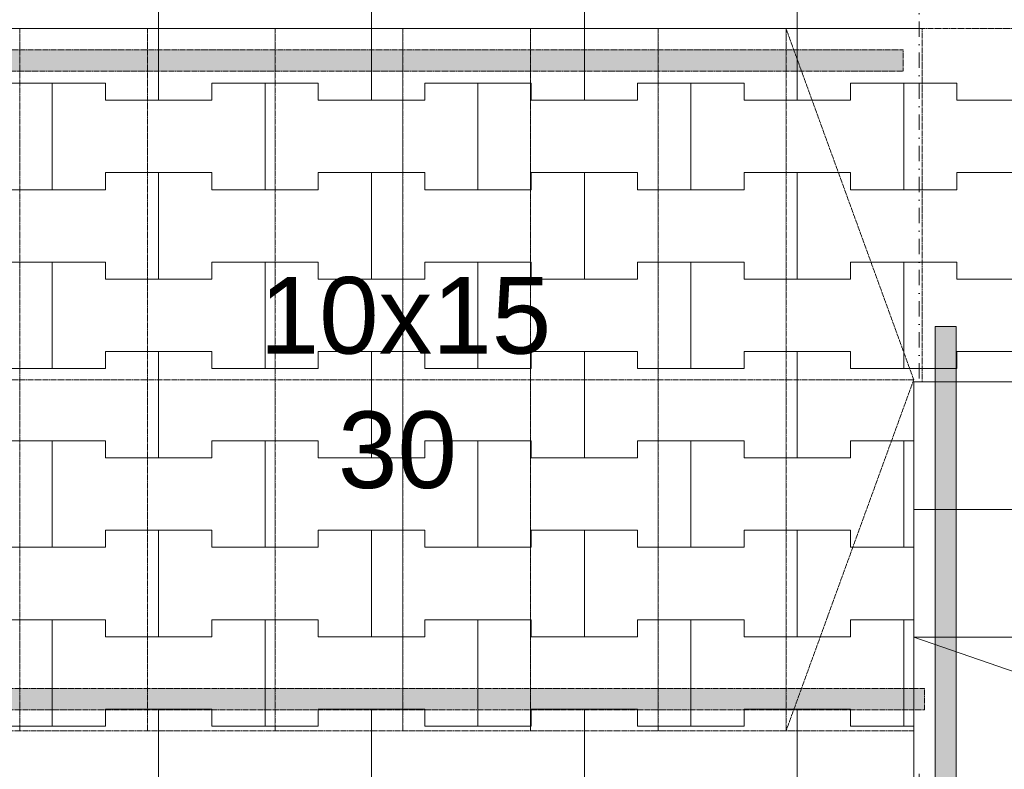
# Model space of a CAD drawing. Header units: centimetres. Extents: x -1589 to 108054, y -205274 to 31709.
# Tile 146 of 256: x 1167 to 1399, y 23168 to 23344. Entities that reach past the tile are written whole.
import ezdxf

# ---------------------------------------------------------------- set-up
doc = ezdxf.new("R2010")
doc.units = ezdxf.units.CM
doc.header["$LTSCALE"] = 0.01
doc.header["$MEASUREMENT"] = 0
for name, pattern in [('Krawędzie ukryte', [27, 20, -7]), ('Kropki i Kreski', [72, 36, -18, 0, -18]), ('Wipeout_Contour', [100, 0, -100])]:
    doc.linetypes.add(name, pattern=pattern)
for name, color, linetype in [('0_Teren', 7, 'Continuous'), ('2_barierki.K_IR', 7, 'Continuous'), ('2_belki.K_IR', 7, 'Continuous'), ('2_schody.K_IR', 7, 'Continuous'), ('4_osie.ISTN', 7, 'Continuous'), ('5_opisy.K_IR', 7, 'Continuous')]:
    doc.layers.add(name, color=color, linetype=linetype)
doc.styles.add('GENERATED_STYLE_1', font='txt')

msp = doc.modelspace()

# ---------------------------------------------------------------- linework, layer by layer
at = {"layer": '0_Teren', "color": 8, "linetype": 'Continuous', "lineweight": 5}
for p, q in [((1387.5, 23329.39122), (1387.5, 23325.39122)), ((1387.5, 23325.39122), (1387.5, 23329.39122)), ((1387.5, 23325.39122), (1400, 23325.39122)), ((1387.5, 23325.39122), (1412.5, 23325.39122)), ((1387.5, 23304.39122), (1387.5, 23308.39122)), ((1387.5, 23308.39122), (1387.5, 23304.39122)), ((1387.5, 23308.39122), (1400, 23308.39122)), ((1387.5, 23308.39122), (1412.5, 23308.39122)), ((1387.5, 23287.39122), (1387.5, 23283.39122)), ((1387.5, 23283.39122), (1387.5, 23287.39122)), ((1387.5, 23283.39122), (1400, 23283.39122)), ((1387.5, 23283.39122), (1412.5, 23283.39122)), ((1387.5, 23262.39122), (1387.5, 23266.39122)), ((1387.5, 23266.39122), (1387.5, 23262.39122)), ((1387.5, 23266.39122), (1400, 23266.39122)), ((1387.5, 23266.39122), (1412.5, 23266.39122))]:
    msp.add_line(p, q, dxfattribs=at)
at = {"layer": '0_Teren', "color": 8, "linetype": 'Continuous', "lineweight": 5, "flags": 128}
for points in [[(810.17871, 23572.24523), (1284.46474, 23572.24523), (1782.3586, 23329.50702), (1782.3586, 22816.53156), (1582.3586, 22816.53309), (1582.35864, 23257.24406), (1377.3586, 23257.24406), (1377.3586, 23002.24406), (932.3586, 23002.24406), (932.3586, 23387.3523), (759.63338, 23469.28591)], [(1377.3586, 23002.24406), (1552.3586, 23002.24406), (1552.3586, 23257.24406), (1377.3586, 23257.24406)], [(1377.3586, 23002.24406), (1552.3586, 23002.24406), (1552.3586, 23257.24406), (1377.3586, 23257.24406)]]:
    msp.add_lwpolyline(points, close=True, dxfattribs=at)
at = {"layer": '2_barierki.K_IR', "color": 8, "linetype": 'Continuous', "lineweight": 5}
msp.add_line((1387.3586, 23272.24406), (1382.3586, 23272.24406), dxfattribs=at)
at = {"layer": '2_schody.K_IR', "color": 8, "linetype": 'Krawędzie ukryte', "lineweight": 5}
for p, q in [((1137.35861, 23342.24902), (1167.35861, 23342.24902)), ((1167.35861, 23342.24902), (1167.35861, 23177.24902)), ((1167.35861, 23177.24902), (1137.35861, 23177.24902))]:
    msp.add_line(p, q, dxfattribs=at)

# ---------------------------------------------------------------- next in the draw order: wipeouts: each hides what was drawn before it
at = {"color": 8, "linetype": 'Wipeout_Contour', "lineweight": 5, "ltscale": 9413.547379}
msp.add_wipeout([(1197.3586, 23342.24902), (1167.35861, 23342.24902), (1167.35861, 23177.24902), (1197.3586, 23177.24902)], dxfattribs=at).dxf.layer = '2_schody.K_IR'

# ---------------------------------------------------------------- next in the draw order: linework, layer by layer
at = {"layer": '0_Teren', "color": 8, "linetype": 'Continuous', "lineweight": 5}
for p, q in [((1162.5, 23329.39122), (1175, 23329.39122)), ((1162.5, 23329.39122), (1187.5, 23329.39122)), ((1175, 23329.39122), (1187.5, 23329.39122)), ((1175, 23304.39122), (1175, 23329.39122)), ((1175, 23329.39122), (1175, 23304.39122)), ((1187.5, 23329.39122), (1187.5, 23325.39122)), ((1187.5, 23325.39122), (1187.5, 23329.39122)), ((1187.5, 23304.39122), (1187.5, 23308.39122)), ((1187.5, 23308.39122), (1187.5, 23304.39122)), ((1162.5, 23304.39122), (1175, 23304.39122)), ((1162.5, 23304.39122), (1187.5, 23304.39122)), ((1175, 23304.39122), (1187.5, 23304.39122)), ((1162.5, 23287.39122), (1175, 23287.39122)), ((1162.5, 23287.39122), (1187.5, 23287.39122)), ((1175, 23287.39122), (1187.5, 23287.39122)), ((1175, 23262.39122), (1175, 23287.39122)), ((1175, 23287.39122), (1175, 23262.39122)), ((1187.5, 23287.39122), (1187.5, 23283.39122)), ((1187.5, 23283.39122), (1187.5, 23287.39122)), ((1187.5, 23262.39122), (1187.5, 23266.39122)), ((1187.5, 23266.39122), (1187.5, 23262.39122)), ((1162.5, 23262.39122), (1175, 23262.39122)), ((1162.5, 23262.39122), (1187.5, 23262.39122)), ((1175, 23262.39122), (1187.5, 23262.39122)), ((1162.5, 23245.39122), (1175, 23245.39122)), ((1162.5, 23245.39122), (1187.5, 23245.39122)), ((1175, 23245.39122), (1187.5, 23245.39122)), ((1175, 23220.39122), (1175, 23245.39122)), ((1175, 23245.39122), (1175, 23220.39122)), ((1187.5, 23245.39122), (1187.5, 23241.39122)), ((1187.5, 23241.39122), (1187.5, 23245.39122)), ((1187.5, 23220.39122), (1187.5, 23224.39122)), ((1187.5, 23224.39122), (1187.5, 23220.39122)), ((1162.5, 23220.39122), (1175, 23220.39122)), ((1162.5, 23220.39122), (1187.5, 23220.39122)), ((1175, 23220.39122), (1187.5, 23220.39122)), ((1162.5, 23203.39122), (1175, 23203.39122)), ((1162.5, 23203.39122), (1187.5, 23203.39122)), ((1175, 23203.39122), (1187.5, 23203.39122)), ((1175, 23178.39122), (1175, 23203.39122)), ((1175, 23203.39122), (1175, 23178.39122)), ((1187.5, 23203.39122), (1187.5, 23199.39122)), ((1187.5, 23199.39122), (1187.5, 23203.39122)), ((1187.5, 23178.39122), (1187.5, 23182.39122)), ((1187.5, 23182.39122), (1187.5, 23178.39122)), ((1162.5, 23178.39122), (1175, 23178.39122)), ((1162.5, 23178.39122), (1187.5, 23178.39122)), ((1175, 23178.39122), (1187.5, 23178.39122))]:
    msp.add_line(p, q, dxfattribs=at)
at = {"layer": '2_schody.K_IR', "color": 8, "linetype": 'Krawędzie ukryte', "lineweight": 5}
for p, q in [((1167.35861, 23177.24902), (1167.35861, 23342.24902)), ((1167.35861, 23342.24902), (1197.3586, 23342.24902)), ((1197.3586, 23342.24902), (1197.3586, 23177.24902)), ((1197.3586, 23177.24902), (1167.35861, 23177.24902))]:
    msp.add_line(p, q, dxfattribs=at)

# ---------------------------------------------------------------- next in the draw order: wipeouts: each hides what was drawn before it
at = {"color": 8, "linetype": 'Wipeout_Contour', "lineweight": 5, "ltscale": 9474.457169}
msp.add_wipeout([(1227.3586, 23177.24902), (1227.3586, 23342.24902), (1197.3586, 23342.24902), (1197.3586, 23177.24902)], dxfattribs=at).dxf.layer = '2_schody.K_IR'

# ---------------------------------------------------------------- next in the draw order: linework, layer by layer
at = {"layer": '0_Teren', "color": 8, "linetype": 'Continuous', "lineweight": 5}
for p, q in [((1200, 23325.39122), (1200, 23350.39122)), ((1200, 23350.39122), (1200, 23325.39122)), ((1212.5, 23325.39122), (1212.5, 23329.39122)), ((1212.5, 23329.39122), (1212.5, 23325.39122)), ((1212.5, 23329.39122), (1225, 23329.39122)), ((1225, 23304.39122), (1225, 23329.39122)), ((1225, 23329.39122), (1225, 23304.39122)), ((1187.5, 23325.39122), (1200, 23325.39122)), ((1187.5, 23325.39122), (1212.5, 23325.39122)), ((1200, 23325.39122), (1212.5, 23325.39122)), ((1187.5, 23308.39122), (1200, 23308.39122)), ((1187.5, 23308.39122), (1212.5, 23308.39122)), ((1200, 23308.39122), (1212.5, 23308.39122)), ((1200, 23283.39122), (1200, 23308.39122)), ((1200, 23308.39122), (1200, 23283.39122)), ((1212.5, 23308.39122), (1212.5, 23304.39122)), ((1212.5, 23304.39122), (1212.5, 23308.39122)), ((1212.5, 23304.39122), (1225, 23304.39122)), ((1212.5, 23283.39122), (1212.5, 23287.39122)), ((1212.5, 23287.39122), (1212.5, 23283.39122)), ((1212.5, 23287.39122), (1225, 23287.39122)), ((1225, 23262.39122), (1225, 23287.39122)), ((1225, 23287.39122), (1225, 23262.39122)), ((1187.5, 23283.39122), (1200, 23283.39122)), ((1187.5, 23283.39122), (1212.5, 23283.39122)), ((1200, 23283.39122), (1212.5, 23283.39122)), ((1187.5, 23266.39122), (1200, 23266.39122)), ((1187.5, 23266.39122), (1212.5, 23266.39122)), ((1200, 23266.39122), (1212.5, 23266.39122)), ((1200, 23241.39122), (1200, 23266.39122)), ((1200, 23266.39122), (1200, 23241.39122)), ((1212.5, 23266.39122), (1212.5, 23262.39122)), ((1212.5, 23262.39122), (1212.5, 23266.39122)), ((1212.5, 23262.39122), (1225, 23262.39122)), ((1212.5, 23241.39122), (1212.5, 23245.39122)), ((1212.5, 23245.39122), (1212.5, 23241.39122)), ((1212.5, 23245.39122), (1225, 23245.39122)), ((1225, 23220.39122), (1225, 23245.39122)), ((1225, 23245.39122), (1225, 23220.39122)), ((1187.5, 23241.39122), (1200, 23241.39122)), ((1187.5, 23241.39122), (1212.5, 23241.39122)), ((1200, 23241.39122), (1212.5, 23241.39122)), ((1187.5, 23224.39122), (1200, 23224.39122)), ((1187.5, 23224.39122), (1212.5, 23224.39122)), ((1200, 23224.39122), (1212.5, 23224.39122)), ((1200, 23199.39122), (1200, 23224.39122)), ((1200, 23224.39122), (1200, 23199.39122)), ((1212.5, 23224.39122), (1212.5, 23220.39122)), ((1212.5, 23220.39122), (1212.5, 23224.39122)), ((1212.5, 23220.39122), (1225, 23220.39122)), ((1212.5, 23199.39122), (1212.5, 23203.39122)), ((1212.5, 23203.39122), (1212.5, 23199.39122)), ((1212.5, 23203.39122), (1225, 23203.39122)), ((1225, 23178.39122), (1225, 23203.39122)), ((1225, 23203.39122), (1225, 23178.39122)), ((1187.5, 23199.39122), (1200, 23199.39122)), ((1187.5, 23199.39122), (1212.5, 23199.39122)), ((1200, 23199.39122), (1212.5, 23199.39122)), ((1187.5, 23182.39122), (1200, 23182.39122)), ((1187.5, 23182.39122), (1212.5, 23182.39122)), ((1200, 23182.39122), (1212.5, 23182.39122)), ((1200, 23157.39122), (1200, 23182.39122)), ((1200, 23182.39122), (1200, 23157.39122)), ((1212.5, 23182.39122), (1212.5, 23178.39122)), ((1212.5, 23178.39122), (1212.5, 23182.39122)), ((1212.5, 23178.39122), (1225, 23178.39122))]:
    msp.add_line(p, q, dxfattribs=at)
at = {"layer": '2_schody.K_IR', "color": 8, "linetype": 'Krawędzie ukryte', "lineweight": 5}
for p, q in [((1197.3586, 23177.24902), (1197.3586, 23342.24902)), ((1197.3586, 23342.24902), (1227.3586, 23342.24902)), ((1227.3586, 23342.24902), (1227.3586, 23177.24902)), ((1227.3586, 23177.24902), (1197.3586, 23177.24902))]:
    msp.add_line(p, q, dxfattribs=at)

# ---------------------------------------------------------------- next in the draw order: wipeouts: each hides what was drawn before it
at = {"color": 8, "linetype": 'Wipeout_Contour', "lineweight": 5, "ltscale": 9536.48794}
msp.add_wipeout([(1257.3586, 23342.24902), (1227.3586, 23342.24902), (1227.3586, 23177.24902), (1257.3586, 23177.24902)], dxfattribs=at).dxf.layer = '2_schody.K_IR'

# ---------------------------------------------------------------- next in the draw order: linework, layer by layer
at = {"layer": '0_Teren', "color": 8, "linetype": 'Continuous', "lineweight": 5}
for p, q in [((1250, 23325.39122), (1250, 23350.39122)), ((1250, 23350.39122), (1250, 23325.39122)), ((1212.5, 23329.39122), (1237.5, 23329.39122)), ((1225, 23329.39122), (1237.5, 23329.39122)), ((1237.5, 23329.39122), (1237.5, 23325.39122)), ((1237.5, 23325.39122), (1237.5, 23329.39122)), ((1237.5, 23325.39122), (1250, 23325.39122)), ((1237.5, 23304.39122), (1237.5, 23308.39122)), ((1237.5, 23308.39122), (1237.5, 23304.39122)), ((1237.5, 23308.39122), (1250, 23308.39122)), ((1250, 23283.39122), (1250, 23308.39122)), ((1250, 23308.39122), (1250, 23283.39122)), ((1212.5, 23304.39122), (1237.5, 23304.39122)), ((1225, 23304.39122), (1237.5, 23304.39122)), ((1212.5, 23287.39122), (1237.5, 23287.39122)), ((1225, 23287.39122), (1237.5, 23287.39122)), ((1237.5, 23287.39122), (1237.5, 23283.39122)), ((1237.5, 23283.39122), (1237.5, 23287.39122)), ((1237.5, 23283.39122), (1250, 23283.39122)), ((1237.5, 23262.39122), (1237.5, 23266.39122)), ((1237.5, 23266.39122), (1237.5, 23262.39122)), ((1237.5, 23266.39122), (1250, 23266.39122)), ((1250, 23241.39122), (1250, 23266.39122)), ((1250, 23266.39122), (1250, 23241.39122)), ((1212.5, 23262.39122), (1237.5, 23262.39122)), ((1225, 23262.39122), (1237.5, 23262.39122)), ((1212.5, 23245.39122), (1237.5, 23245.39122)), ((1225, 23245.39122), (1237.5, 23245.39122)), ((1237.5, 23245.39122), (1237.5, 23241.39122)), ((1237.5, 23241.39122), (1237.5, 23245.39122)), ((1237.5, 23241.39122), (1250, 23241.39122)), ((1237.5, 23220.39122), (1237.5, 23224.39122)), ((1237.5, 23224.39122), (1237.5, 23220.39122)), ((1237.5, 23224.39122), (1250, 23224.39122)), ((1250, 23199.39122), (1250, 23224.39122)), ((1250, 23224.39122), (1250, 23199.39122)), ((1212.5, 23220.39122), (1237.5, 23220.39122)), ((1225, 23220.39122), (1237.5, 23220.39122)), ((1212.5, 23203.39122), (1237.5, 23203.39122)), ((1225, 23203.39122), (1237.5, 23203.39122)), ((1237.5, 23203.39122), (1237.5, 23199.39122)), ((1237.5, 23199.39122), (1237.5, 23203.39122)), ((1237.5, 23199.39122), (1250, 23199.39122)), ((1237.5, 23178.39122), (1237.5, 23182.39122)), ((1237.5, 23182.39122), (1237.5, 23178.39122)), ((1237.5, 23182.39122), (1250, 23182.39122)), ((1250, 23157.39122), (1250, 23182.39122)), ((1250, 23182.39122), (1250, 23157.39122)), ((1212.5, 23178.39122), (1237.5, 23178.39122)), ((1225, 23178.39122), (1237.5, 23178.39122))]:
    msp.add_line(p, q, dxfattribs=at)
at = {"layer": '2_schody.K_IR', "color": 8, "linetype": 'Krawędzie ukryte', "lineweight": 5}
for p, q in [((1227.3586, 23177.24902), (1227.3586, 23342.24902)), ((1227.3586, 23342.24902), (1257.3586, 23342.24902)), ((1257.3586, 23342.24902), (1257.3586, 23177.24902)), ((1257.3586, 23177.24902), (1227.3586, 23177.24902))]:
    msp.add_line(p, q, dxfattribs=at)

# ---------------------------------------------------------------- next in the draw order: wipeouts: each hides what was drawn before it
at = {"color": 8, "linetype": 'Wipeout_Contour', "lineweight": 5, "ltscale": 9599.617914}
msp.add_wipeout([(1287.3586, 23177.24902), (1287.3586, 23342.24902), (1257.3586, 23342.24902), (1257.3586, 23177.24902)], dxfattribs=at).dxf.layer = '2_schody.K_IR'

# ---------------------------------------------------------------- next in the draw order: linework, layer by layer
at = {"layer": '0_Teren', "color": 8, "linetype": 'Continuous', "lineweight": 5}
for p, q in [((1262.5, 23325.39122), (1262.5, 23329.39122)), ((1262.5, 23329.39122), (1262.5, 23325.39122)), ((1262.5, 23329.39122), (1275, 23329.39122)), ((1275, 23304.39122), (1275, 23329.39122)), ((1275, 23329.39122), (1275, 23304.39122)), ((1237.5, 23325.39122), (1262.5, 23325.39122)), ((1250, 23325.39122), (1262.5, 23325.39122)), ((1237.5, 23308.39122), (1262.5, 23308.39122)), ((1250, 23308.39122), (1262.5, 23308.39122)), ((1262.5, 23308.39122), (1262.5, 23304.39122)), ((1262.5, 23304.39122), (1262.5, 23308.39122)), ((1262.5, 23304.39122), (1275, 23304.39122)), ((1262.5, 23283.39122), (1262.5, 23287.39122)), ((1262.5, 23287.39122), (1262.5, 23283.39122)), ((1262.5, 23287.39122), (1275, 23287.39122)), ((1275, 23262.39122), (1275, 23287.39122)), ((1275, 23287.39122), (1275, 23262.39122)), ((1237.5, 23283.39122), (1262.5, 23283.39122)), ((1250, 23283.39122), (1262.5, 23283.39122)), ((1237.5, 23266.39122), (1262.5, 23266.39122)), ((1250, 23266.39122), (1262.5, 23266.39122)), ((1262.5, 23266.39122), (1262.5, 23262.39122)), ((1262.5, 23262.39122), (1262.5, 23266.39122)), ((1262.5, 23262.39122), (1275, 23262.39122)), ((1262.5, 23241.39122), (1262.5, 23245.39122)), ((1262.5, 23245.39122), (1262.5, 23241.39122)), ((1262.5, 23245.39122), (1275, 23245.39122)), ((1275, 23220.39122), (1275, 23245.39122)), ((1275, 23245.39122), (1275, 23220.39122)), ((1237.5, 23241.39122), (1262.5, 23241.39122)), ((1250, 23241.39122), (1262.5, 23241.39122)), ((1237.5, 23224.39122), (1262.5, 23224.39122)), ((1250, 23224.39122), (1262.5, 23224.39122)), ((1262.5, 23224.39122), (1262.5, 23220.39122)), ((1262.5, 23220.39122), (1262.5, 23224.39122)), ((1262.5, 23220.39122), (1275, 23220.39122)), ((1262.5, 23199.39122), (1262.5, 23203.39122)), ((1262.5, 23203.39122), (1262.5, 23199.39122)), ((1262.5, 23203.39122), (1275, 23203.39122)), ((1275, 23178.39122), (1275, 23203.39122)), ((1275, 23203.39122), (1275, 23178.39122)), ((1237.5, 23199.39122), (1262.5, 23199.39122)), ((1250, 23199.39122), (1262.5, 23199.39122)), ((1237.5, 23182.39122), (1262.5, 23182.39122)), ((1250, 23182.39122), (1262.5, 23182.39122)), ((1262.5, 23182.39122), (1262.5, 23178.39122)), ((1262.5, 23178.39122), (1262.5, 23182.39122)), ((1262.5, 23178.39122), (1275, 23178.39122))]:
    msp.add_line(p, q, dxfattribs=at)
at = {"layer": '2_schody.K_IR', "color": 8, "linetype": 'Krawędzie ukryte', "lineweight": 5}
for p, q in [((1257.3586, 23177.24902), (1257.3586, 23342.24902)), ((1257.3586, 23342.24902), (1287.3586, 23342.24902)), ((1287.3586, 23342.24902), (1287.3586, 23177.24902)), ((1287.3586, 23177.24902), (1257.3586, 23177.24902))]:
    msp.add_line(p, q, dxfattribs=at)

# ---------------------------------------------------------------- next in the draw order: texts
at = {"layer": '5_opisy.K_IR', "color": 8, "linetype": 'Continuous', "lineweight": 5, "insert": (1242.11423, 23234.04616), "char_height": 18, "attachment_point": 7, "style": 'GENERATED_STYLE_1'}
msp.add_mtext('\\A1;{\\pql;\\fArial|b0|i0|c238|p38;30}', dxfattribs=at)

# ---------------------------------------------------------------- next in the draw order: wipeouts: each hides what was drawn before it
at = {"color": 8, "linetype": 'Wipeout_Contour', "lineweight": 5, "ltscale": 9663.825506}
msp.add_wipeout([(1317.3586, 23177.24902), (1317.3586, 23342.24902), (1287.3586, 23342.24902), (1287.3586, 23177.24902)], dxfattribs=at).dxf.layer = '2_schody.K_IR'

# ---------------------------------------------------------------- next in the draw order: linework, layer by layer
at = {"layer": '0_Teren', "color": 8, "linetype": 'Continuous', "lineweight": 5}
for p, q in [((1300, 23325.39122), (1300, 23350.39122)), ((1300, 23350.39122), (1300, 23325.39122)), ((1262.5, 23329.39122), (1287.5, 23329.39122)), ((1275, 23329.39122), (1287.5, 23329.39122)), ((1287.5, 23329.39122), (1287.5, 23325.39122)), ((1287.5, 23325.39122), (1287.5, 23329.39122)), ((1312.5, 23325.39122), (1312.5, 23329.39122)), ((1312.5, 23329.39122), (1312.5, 23325.39122)), ((1287.5, 23325.39122), (1300, 23325.39122)), ((1287.5, 23325.39122), (1312.5, 23325.39122)), ((1300, 23325.39122), (1312.5, 23325.39122)), ((1287.5, 23304.39122), (1287.5, 23308.39122)), ((1287.5, 23308.39122), (1287.5, 23304.39122)), ((1287.5, 23308.39122), (1300, 23308.39122)), ((1287.5, 23308.39122), (1312.5, 23308.39122)), ((1300, 23308.39122), (1312.5, 23308.39122)), ((1300, 23283.39122), (1300, 23308.39122)), ((1300, 23308.39122), (1300, 23283.39122)), ((1312.5, 23308.39122), (1312.5, 23304.39122)), ((1312.5, 23304.39122), (1312.5, 23308.39122)), ((1262.5, 23304.39122), (1287.5, 23304.39122)), ((1275, 23304.39122), (1287.5, 23304.39122)), ((1262.5, 23287.39122), (1287.5, 23287.39122)), ((1275, 23287.39122), (1287.5, 23287.39122)), ((1287.5, 23287.39122), (1287.5, 23283.39122)), ((1287.5, 23283.39122), (1287.5, 23287.39122)), ((1312.5, 23283.39122), (1312.5, 23287.39122)), ((1312.5, 23287.39122), (1312.5, 23283.39122)), ((1287.5, 23283.39122), (1300, 23283.39122)), ((1287.5, 23283.39122), (1312.5, 23283.39122)), ((1300, 23283.39122), (1312.5, 23283.39122)), ((1287.5, 23262.39122), (1287.5, 23266.39122)), ((1287.5, 23266.39122), (1287.5, 23262.39122)), ((1287.5, 23266.39122), (1300, 23266.39122)), ((1287.5, 23266.39122), (1312.5, 23266.39122)), ((1300, 23266.39122), (1312.5, 23266.39122)), ((1300, 23241.39122), (1300, 23266.39122)), ((1300, 23266.39122), (1300, 23241.39122)), ((1312.5, 23266.39122), (1312.5, 23262.39122)), ((1312.5, 23262.39122), (1312.5, 23266.39122)), ((1262.5, 23262.39122), (1287.5, 23262.39122)), ((1275, 23262.39122), (1287.5, 23262.39122)), ((1262.5, 23245.39122), (1287.5, 23245.39122)), ((1275, 23245.39122), (1287.5, 23245.39122)), ((1287.5, 23245.39122), (1287.5, 23241.39122)), ((1287.5, 23241.39122), (1287.5, 23245.39122)), ((1312.5, 23241.39122), (1312.5, 23245.39122)), ((1312.5, 23245.39122), (1312.5, 23241.39122)), ((1287.5, 23241.39122), (1300, 23241.39122)), ((1287.5, 23241.39122), (1312.5, 23241.39122)), ((1300, 23241.39122), (1312.5, 23241.39122)), ((1287.5, 23220.39122), (1287.5, 23224.39122)), ((1287.5, 23224.39122), (1287.5, 23220.39122)), ((1287.5, 23224.39122), (1300, 23224.39122)), ((1287.5, 23224.39122), (1312.5, 23224.39122)), ((1300, 23224.39122), (1312.5, 23224.39122)), ((1300, 23199.39122), (1300, 23224.39122)), ((1300, 23224.39122), (1300, 23199.39122)), ((1312.5, 23224.39122), (1312.5, 23220.39122)), ((1312.5, 23220.39122), (1312.5, 23224.39122)), ((1262.5, 23220.39122), (1287.5, 23220.39122)), ((1275, 23220.39122), (1287.5, 23220.39122)), ((1262.5, 23203.39122), (1287.5, 23203.39122)), ((1275, 23203.39122), (1287.5, 23203.39122)), ((1287.5, 23203.39122), (1287.5, 23199.39122)), ((1287.5, 23199.39122), (1287.5, 23203.39122)), ((1312.5, 23199.39122), (1312.5, 23203.39122)), ((1312.5, 23203.39122), (1312.5, 23199.39122)), ((1287.5, 23199.39122), (1300, 23199.39122)), ((1287.5, 23199.39122), (1312.5, 23199.39122)), ((1300, 23199.39122), (1312.5, 23199.39122)), ((1287.5, 23178.39122), (1287.5, 23182.39122)), ((1287.5, 23182.39122), (1287.5, 23178.39122)), ((1287.5, 23182.39122), (1300, 23182.39122)), ((1287.5, 23182.39122), (1312.5, 23182.39122)), ((1300, 23182.39122), (1312.5, 23182.39122)), ((1300, 23157.39122), (1300, 23182.39122)), ((1300, 23182.39122), (1300, 23157.39122)), ((1312.5, 23182.39122), (1312.5, 23178.39122)), ((1312.5, 23178.39122), (1312.5, 23182.39122)), ((1262.5, 23178.39122), (1287.5, 23178.39122)), ((1275, 23178.39122), (1287.5, 23178.39122))]:
    msp.add_line(p, q, dxfattribs=at)
at = {"layer": '2_schody.K_IR', "color": 8, "linetype": 'Krawędzie ukryte', "lineweight": 5}
for p, q in [((1287.3586, 23177.24902), (1287.3586, 23342.24902)), ((1287.3586, 23342.24902), (1317.3586, 23342.24902)), ((1317.3586, 23342.24902), (1317.3586, 23177.24902)), ((1317.3586, 23177.24902), (1287.3586, 23177.24902))]:
    msp.add_line(p, q, dxfattribs=at)

# ---------------------------------------------------------------- next in the draw order: texts
at = {"layer": '5_opisy.K_IR', "color": 8, "linetype": 'Continuous', "lineweight": 5, "insert": (1223.71813, 23265.62424), "char_height": 18, "attachment_point": 7, "style": 'GENERATED_STYLE_1'}
msp.add_mtext('\\A1;{\\pql;\\fArial|b0|i0|c238|p38;10x\\fArial|b0|i0|c238|p38;15}', dxfattribs=at)

# ---------------------------------------------------------------- next in the draw order: wipeouts: each hides what was drawn before it
at = {"color": 8, "linetype": 'Wipeout_Contour', "lineweight": 5, "ltscale": 9729.089337}
msp.add_wipeout([(1347.3586, 23342.24902), (1317.3586, 23342.24902), (1317.3586, 23177.24902), (1347.3586, 23177.24902)], dxfattribs=at).dxf.layer = '2_schody.K_IR'

# ---------------------------------------------------------------- next in the draw order: linework, layer by layer
at = {"layer": '0_Teren', "color": 8, "linetype": 'Continuous', "lineweight": 5}
for p, q in [((1312.5, 23329.39122), (1325, 23329.39122)), ((1312.5, 23329.39122), (1337.5, 23329.39122)), ((1325, 23329.39122), (1337.5, 23329.39122)), ((1325, 23304.39122), (1325, 23329.39122)), ((1325, 23329.39122), (1325, 23304.39122)), ((1337.5, 23329.39122), (1337.5, 23325.39122)), ((1337.5, 23325.39122), (1337.5, 23329.39122)), ((1337.5, 23304.39122), (1337.5, 23308.39122)), ((1337.5, 23308.39122), (1337.5, 23304.39122)), ((1312.5, 23304.39122), (1325, 23304.39122)), ((1312.5, 23304.39122), (1337.5, 23304.39122)), ((1325, 23304.39122), (1337.5, 23304.39122)), ((1312.5, 23287.39122), (1325, 23287.39122)), ((1312.5, 23287.39122), (1337.5, 23287.39122)), ((1325, 23287.39122), (1337.5, 23287.39122)), ((1325, 23262.39122), (1325, 23287.39122)), ((1325, 23287.39122), (1325, 23262.39122)), ((1337.5, 23287.39122), (1337.5, 23283.39122)), ((1337.5, 23283.39122), (1337.5, 23287.39122)), ((1337.5, 23262.39122), (1337.5, 23266.39122)), ((1337.5, 23266.39122), (1337.5, 23262.39122)), ((1312.5, 23262.39122), (1325, 23262.39122)), ((1312.5, 23262.39122), (1337.5, 23262.39122)), ((1325, 23262.39122), (1337.5, 23262.39122)), ((1312.5, 23245.39122), (1325, 23245.39122)), ((1312.5, 23245.39122), (1337.5, 23245.39122)), ((1325, 23245.39122), (1337.5, 23245.39122)), ((1325, 23220.39122), (1325, 23245.39122)), ((1325, 23245.39122), (1325, 23220.39122)), ((1337.5, 23245.39122), (1337.5, 23241.39122)), ((1337.5, 23241.39122), (1337.5, 23245.39122)), ((1337.5, 23220.39122), (1337.5, 23224.39122)), ((1337.5, 23224.39122), (1337.5, 23220.39122)), ((1312.5, 23220.39122), (1325, 23220.39122)), ((1312.5, 23220.39122), (1337.5, 23220.39122)), ((1325, 23220.39122), (1337.5, 23220.39122)), ((1312.5, 23203.39122), (1325, 23203.39122)), ((1312.5, 23203.39122), (1337.5, 23203.39122)), ((1325, 23203.39122), (1337.5, 23203.39122)), ((1325, 23178.39122), (1325, 23203.39122)), ((1325, 23203.39122), (1325, 23178.39122)), ((1337.5, 23203.39122), (1337.5, 23199.39122)), ((1337.5, 23199.39122), (1337.5, 23203.39122)), ((1337.5, 23178.39122), (1337.5, 23182.39122)), ((1337.5, 23182.39122), (1337.5, 23178.39122)), ((1312.5, 23178.39122), (1325, 23178.39122)), ((1312.5, 23178.39122), (1337.5, 23178.39122)), ((1325, 23178.39122), (1337.5, 23178.39122))]:
    msp.add_line(p, q, dxfattribs=at)
at = {"layer": '2_schody.K_IR', "color": 8, "linetype": 'Krawędzie ukryte', "lineweight": 5}
for p, q in [((1317.3586, 23177.24902), (1317.3586, 23342.24902)), ((1317.3586, 23342.24902), (1347.3586, 23342.24902)), ((1347.3586, 23342.24902), (1347.3586, 23177.24902)), ((1347.3586, 23177.24902), (1317.3586, 23177.24902))]:
    msp.add_line(p, q, dxfattribs=at)

# ---------------------------------------------------------------- next in the draw order: wipeouts: each hides what was drawn before it
at = {"color": 8, "linetype": 'Wipeout_Contour', "lineweight": 5, "ltscale": 14711.566892}
msp.add_wipeout([(1379.3586, 23342.24902), (1377.3586, 23342.24902), (1347.3586, 23342.24902), (1347.3586, 23177.24902), (1377.3586, 23177.24902), (1379.3586, 23177.24902)], dxfattribs=at).dxf.layer = '2_schody.K_IR'

# ---------------------------------------------------------------- next in the draw order: hatches: boundary and pattern name
at = {"layer": '2_barierki.K_IR', "linetype": 'Continuous', "lineweight": 5}
msp.add_hatch(color=8, dxfattribs=at).paths.add_polyline_path([(1104.8586, 23337.24902), (1104.8586, 23332.24902), (1374.8586, 23332.24902), (1374.8586, 23337.24902)])

# ---------------------------------------------------------------- next in the draw order: linework, layer by layer
at = {"layer": '0_Teren', "color": 8, "linetype": 'Continuous', "lineweight": 5}
for p, q in [((1350, 23325.39122), (1350, 23350.39122)), ((1350, 23350.39122), (1350, 23325.39122)), ((1362.5, 23325.39122), (1362.5, 23329.39122)), ((1362.5, 23329.39122), (1362.5, 23325.39122)), ((1362.5, 23329.39122), (1375, 23329.39122)), ((1362.5, 23329.39122), (1387.5, 23329.39122)), ((1375, 23329.39122), (1387.5, 23329.39122)), ((1375, 23304.39122), (1375, 23329.39122)), ((1375, 23329.39122), (1375, 23304.39122)), ((1337.5, 23325.39122), (1350, 23325.39122)), ((1337.5, 23325.39122), (1362.5, 23325.39122)), ((1350, 23325.39122), (1362.5, 23325.39122)), ((1337.5, 23308.39122), (1350, 23308.39122)), ((1337.5, 23308.39122), (1362.5, 23308.39122)), ((1350, 23308.39122), (1362.5, 23308.39122)), ((1350, 23283.39122), (1350, 23308.39122)), ((1350, 23308.39122), (1350, 23283.39122)), ((1362.5, 23308.39122), (1362.5, 23304.39122)), ((1362.5, 23304.39122), (1362.5, 23308.39122)), ((1362.5, 23304.39122), (1375, 23304.39122)), ((1362.5, 23304.39122), (1387.5, 23304.39122)), ((1375, 23304.39122), (1387.5, 23304.39122)), ((1362.5, 23283.39122), (1362.5, 23287.39122)), ((1362.5, 23287.39122), (1362.5, 23283.39122)), ((1362.5, 23287.39122), (1375, 23287.39122)), ((1362.5, 23287.39122), (1387.5, 23287.39122)), ((1375, 23287.39122), (1387.5, 23287.39122)), ((1375, 23262.39122), (1375, 23287.39122)), ((1375, 23287.39122), (1375, 23262.39122)), ((1337.5, 23283.39122), (1350, 23283.39122)), ((1337.5, 23283.39122), (1362.5, 23283.39122)), ((1350, 23283.39122), (1362.5, 23283.39122)), ((1337.5, 23266.39122), (1350, 23266.39122)), ((1337.5, 23266.39122), (1362.5, 23266.39122)), ((1350, 23266.39122), (1362.5, 23266.39122)), ((1350, 23241.39122), (1350, 23266.39122)), ((1350, 23266.39122), (1350, 23241.39122)), ((1362.5, 23266.39122), (1362.5, 23262.39122)), ((1362.5, 23262.39122), (1362.5, 23266.39122)), ((1362.5, 23262.39122), (1375, 23262.39122)), ((1362.5, 23262.39122), (1387.5, 23262.39122)), ((1375, 23262.39122), (1387.5, 23262.39122)), ((1362.5, 23241.39122), (1362.5, 23245.39122)), ((1362.5, 23245.39122), (1362.5, 23241.39122)), ((1362.5, 23245.39122), (1375, 23245.39122)), ((1375, 23220.39122), (1375, 23245.39122)), ((1375, 23245.39122), (1375, 23220.39122)), ((1337.5, 23241.39122), (1350, 23241.39122)), ((1337.5, 23241.39122), (1362.5, 23241.39122)), ((1350, 23241.39122), (1362.5, 23241.39122)), ((1337.5, 23224.39122), (1350, 23224.39122)), ((1337.5, 23224.39122), (1362.5, 23224.39122)), ((1350, 23224.39122), (1362.5, 23224.39122)), ((1350, 23199.39122), (1350, 23224.39122)), ((1350, 23224.39122), (1350, 23199.39122)), ((1362.5, 23224.39122), (1362.5, 23220.39122)), ((1362.5, 23220.39122), (1362.5, 23224.39122)), ((1362.5, 23220.39122), (1375, 23220.39122)), ((1362.5, 23199.39122), (1362.5, 23203.39122)), ((1362.5, 23203.39122), (1362.5, 23199.39122)), ((1362.5, 23203.39122), (1375, 23203.39122)), ((1375, 23178.39122), (1375, 23203.39122)), ((1375, 23203.39122), (1375, 23178.39122)), ((1337.5, 23199.39122), (1350, 23199.39122)), ((1337.5, 23199.39122), (1362.5, 23199.39122)), ((1350, 23199.39122), (1362.5, 23199.39122)), ((1337.5, 23182.39122), (1350, 23182.39122)), ((1337.5, 23182.39122), (1362.5, 23182.39122)), ((1350, 23182.39122), (1362.5, 23182.39122)), ((1350, 23157.39122), (1350, 23182.39122)), ((1350, 23182.39122), (1350, 23157.39122)), ((1362.5, 23182.39122), (1362.5, 23178.39122)), ((1362.5, 23178.39122), (1362.5, 23182.39122)), ((1362.5, 23178.39122), (1375, 23178.39122))]:
    msp.add_line(p, q, dxfattribs=at)
at = {"layer": '2_barierki.K_IR', "color": 8, "linetype": 'Krawędzie ukryte', "lineweight": 5}
for p, q in [((1374.8586, 23337.24902), (1104.8586, 23337.24902)), ((1374.8586, 23332.24902), (1374.8586, 23337.24902)), ((1104.8586, 23332.24902), (1374.8586, 23332.24902))]:
    msp.add_line(p, q, dxfattribs=at)
at = {"layer": '2_belki.K_IR', "color": 8, "linetype": 'Krawędzie ukryte', "lineweight": 5}
msp.add_line((932.3586, 23342.24902), (1552.3586, 23342.24902), dxfattribs=at)
at = {"layer": '2_schody.K_IR', "color": 8, "linetype": 'Krawędzie ukryte', "lineweight": 5}
for p, q in [((1347.3586, 23177.24902), (1347.3586, 23342.24902)), ((1347.3586, 23342.24902), (1377.3586, 23342.24902)), ((1347.3586, 23342.24902), (1377.3586, 23259.74902)), ((1377.3586, 23342.24902), (1379.3586, 23342.24902)), ((1379.3586, 23342.24902), (1379.3586, 23177.24902)), ((1107.3586, 23259.74902), (1347.3586, 23259.74902)), ((1347.3586, 23259.74902), (1377.3586, 23259.74902)), ((1377.3586, 23259.74902), (1347.3586, 23177.24902)), ((1377.3586, 23177.24902), (1347.3586, 23177.24902)), ((1379.3586, 23177.24902), (1377.3586, 23177.24902))]:
    msp.add_line(p, q, dxfattribs=at)
at = {"layer": '4_osie.ISTN', "color": 7, "linetype": 'Kropki i Kreski', "lineweight": 0, "ltscale": 10}
msp.add_line((1378.63417, 19902.02612), (1378.63417, 23622.03555), dxfattribs=at)

# ---------------------------------------------------------------- next in the draw order: wipeouts: each hides what was drawn before it
at = {"color": 8, "linetype": 'Wipeout_Contour', "lineweight": 5, "ltscale": 9981.281888}
msp.add_wipeout([(1552.3586, 23259.24406), (1377.3586, 23259.24406), (1377.3586, 23229.24406), (1552.3586, 23229.24406)], dxfattribs=at).dxf.layer = '2_schody.K_IR'

# ---------------------------------------------------------------- next in the draw order: hatches: boundary and pattern name
at = {"layer": '2_barierki.K_IR', "linetype": 'Continuous', "lineweight": 5}
msp.add_hatch(color=8, dxfattribs=at).paths.add_polyline_path([(1382.3586, 23257.24406), (1387.3586, 23257.24406), (1387.3586, 23272.24406), (1382.3586, 23272.24406)])

# ---------------------------------------------------------------- next in the draw order: linework, layer by layer
at = {"layer": '0_Teren', "color": 8, "linetype": 'Continuous', "lineweight": 5}
for p in [(1362.5, 23245.39122), (1375, 23245.39122)]:
    msp.add_line(p, (1377.3586, 23245.39122), dxfattribs=at)
at = {"layer": '2_barierki.K_IR', "color": 8, "linetype": 'Continuous', "lineweight": 5}
for p, q in [((1382.3586, 23272.24406), (1382.3586, 23257.24406)), ((1387.3586, 23257.24406), (1387.3586, 23272.24406))]:
    msp.add_line(p, q, dxfattribs=at)
at = {"layer": '2_schody.K_IR', "color": 8, "linetype": 'Continuous', "lineweight": 5}
for p, q in [((1552.3586, 23259.24406), (1377.3586, 23259.24406)), ((1377.3586, 23259.24406), (1377.3586, 23229.24406)), ((1377.3586, 23229.24406), (1552.3586, 23229.24406))]:
    msp.add_line(p, q, dxfattribs=at)

# ---------------------------------------------------------------- next in the draw order: wipeouts: each hides what was drawn before it
at = {"color": 8, "linetype": 'Wipeout_Contour', "lineweight": 5, "ltscale": 9884.405831}
msp.add_wipeout([(1552.3586, 23229.24406), (1377.3586, 23229.24406), (1377.3586, 23199.24406), (1552.3586, 23199.24406)], dxfattribs=at).dxf.layer = '2_schody.K_IR'

# ---------------------------------------------------------------- next in the draw order: linework, layer by layer
at = {"layer": '0_Teren', "color": 8, "linetype": 'Continuous', "lineweight": 5}
for p, q in [((1362.5, 23220.39122), (1377.3586, 23220.39122)), ((1375, 23220.39122), (1377.3586, 23220.39122)), ((1362.5, 23203.39122), (1377.3586, 23203.39122)), ((1375, 23203.39122), (1377.3586, 23203.39122))]:
    msp.add_line(p, q, dxfattribs=at)
at = {"layer": '2_schody.K_IR', "color": 8, "linetype": 'Continuous', "lineweight": 5}
for p, q in [((1552.3586, 23229.24406), (1377.3586, 23229.24406)), ((1377.3586, 23229.24406), (1377.3586, 23199.24406)), ((1377.3586, 23199.24406), (1552.3586, 23199.24406))]:
    msp.add_line(p, q, dxfattribs=at)

# ---------------------------------------------------------------- next in the draw order: wipeouts: each hides what was drawn before it
at = {"color": 8, "linetype": 'Wipeout_Contour', "lineweight": 5, "ltscale": 14654.139922}
msp.add_wipeout([(1552.3586, 23199.24406), (1377.3586, 23199.24406), (1377.3586, 23169.24406), (1377.3586, 23167.24406), (1552.3586, 23167.24406), (1552.3586, 23169.24406)], dxfattribs=at).dxf.layer = '2_schody.K_IR'

# ---------------------------------------------------------------- next in the draw order: hatches: boundary and pattern name
at = {"layer": '2_barierki.K_IR', "linetype": 'Continuous', "lineweight": 5}
for points in [[(1387.3586, 23257.24406), (1382.3586, 23257.24406), (1382.3586, 23162.24406), (1387.3586, 23157.24406)], [(1097.3586, 23187.24902), (1102.3586, 23182.24902), (1377.3586, 23182.24902), (1377.3586, 23187.24902)], [(1377.3586, 23187.24902), (1377.3586, 23182.24902), (1379.8586, 23182.24902), (1379.8586, 23187.24902)]]:
    msp.add_hatch(color=8, dxfattribs=at).paths.add_polyline_path(points)

# ---------------------------------------------------------------- next in the draw order: linework, layer by layer
at = {"layer": '0_Teren', "color": 8, "linetype": 'Continuous', "lineweight": 5}
for p in [(1362.5, 23178.39122), (1375, 23178.39122)]:
    msp.add_line(p, (1377.3586, 23178.39122), dxfattribs=at)
at = {"layer": '2_barierki.K_IR', "color": 8, "linetype": 'Continuous', "lineweight": 5}
for p, q in [((1382.3586, 23257.24406), (1382.3586, 23162.24406)), ((1387.3586, 23157.24406), (1387.3586, 23257.24406))]:
    msp.add_line(p, q, dxfattribs=at)
at = {"layer": '2_barierki.K_IR', "color": 8, "linetype": 'Krawędzie ukryte', "lineweight": 5}
for p, q in [((1377.3586, 23187.24902), (1097.3586, 23187.24902)), ((1379.8586, 23187.24902), (1377.3586, 23187.24902)), ((1379.8586, 23182.24902), (1379.8586, 23187.24902)), ((1102.3586, 23182.24902), (1377.3586, 23182.24902)), ((1377.3586, 23182.24902), (1379.8586, 23182.24902))]:
    msp.add_line(p, q, dxfattribs=at)
at = {"layer": '2_schody.K_IR', "color": 8, "linetype": 'Continuous', "lineweight": 5}
for p, q in [((1552.3586, 23199.24406), (1377.3586, 23199.24406)), ((1377.3586, 23199.24406), (1377.3586, 23169.24406)), ((1377.3586, 23199.24406), (1464.8586, 23169.24406)), ((1377.3586, 23199.24406), (1464.8586, 23169.24406)), ((1377.3586, 23169.24406), (1377.3586, 23167.24406))]:
    msp.add_line(p, q, dxfattribs=at)

doc.saveas('drawing.dxf')
